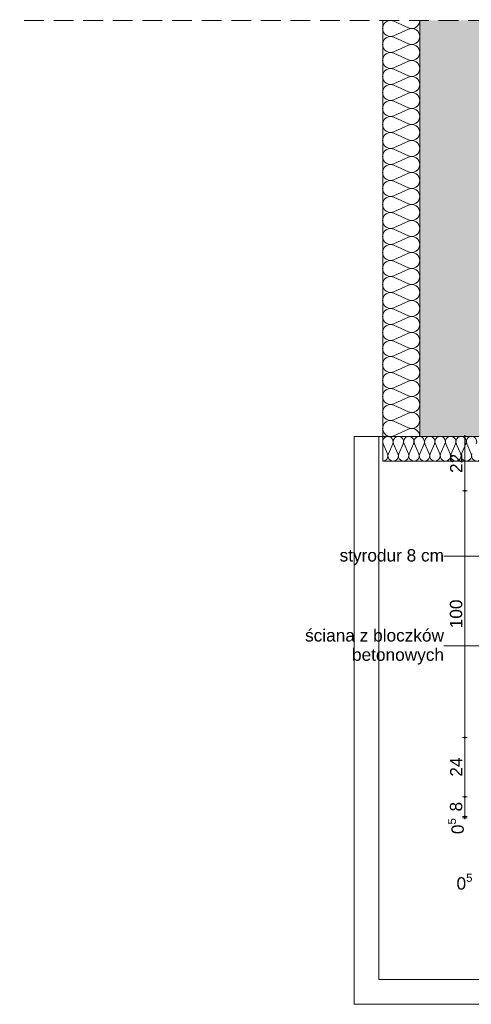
# Paper-space layout 'AD-06. DETAL KANAŁU UPUSTOWEGO ZEWNĘTRZNEGO' of a CAD drawing. Header units: millimetres. Extents: x 0 to 900, y 0 to 600.
# Tile 14 of 24: x 624 to 715, y 171 to 370. Entities that reach past the tile are written whole.
import ezdxf
from ezdxf.xclip import XClip

# ---------------------------------------------------------------- set-up
doc = ezdxf.new("R2010")
doc.units = ezdxf.units.MM
doc.header["$MEASUREMENT"] = 0
doc.header["$XCLIPFRAME"] = 0
doc.linetypes.add('przerywama detal', pattern=[120, 80, -40])
for name, color, linetype, lineweight in [('0_Nr_pióra__1', 7, 'Continuous', 20), ('A_opisy EN_Nr_pióra__1', 7, 'Continuous', 20), ('A_ściany_Nr_pióra__1', 7, 'Continuous', 20)]:
    doc.layers.add(name, color=color, linetype=linetype, lineweight=lineweight)
for name, color, linetype, lineweight, true_color in [('0_Nr_pióra__6', 7, 'Continuous', 13, 0xa9a9a9), ('A_fundamenty_Nr_pióra__9', 7, 'Continuous', 13, 0xadadad), ('A_linie_Nr_pióra__10', 7, 'Continuous', 13, 0x4b4b4b), ('A_opisy EN_Nr_pióra__170', 7, 'Continuous', 5, 0x1c1c1c), ('A_sciany_Nr_pióra__10', 7, 'Continuous', 13, 0x4b4b4b)]:
    doc.layers.add(name, color=color, linetype=linetype, lineweight=lineweight, true_color=true_color)
doc.layers.add('A_podrys', color=7, linetype='Continuous')
doc.layers.add('A_ściany', color=7, linetype='Continuous')
doc.styles.add('STYL_AUTOMATYCZNY_1', font='arial.ttf')

# ---------------------------------------------------------------- blocks, each defined once
blk = doc.blocks.new('Rysunek_2_2', base_point=(-11929.07, -6928.69))
at = {"linetype": 'Continuous', "lineweight": 0, "true_color": 0xa9a9a9}
for points in [[(713.75, 285.51), (713.75, 285.46), (713.78, 285.42), (713.82, 285.39), (713.87, 285.38), (713.92, 285.39), (713.96, 285.42), (713.99, 285.46), (714, 285.51), (713.99, 285.55), (713.96, 285.59), (713.92, 285.62), (713.87, 285.63), (713.82, 285.62), (713.78, 285.59), (713.75, 285.55)], [(713.75, 274.51), (713.75, 274.46), (713.78, 274.42), (713.82, 274.39), (713.87, 274.38), (713.92, 274.39), (713.96, 274.42), (713.99, 274.46), (714, 274.51), (713.99, 274.55), (713.96, 274.59), (713.92, 274.62), (713.87, 274.63), (713.82, 274.62), (713.78, 274.59), (713.75, 274.55)], [(713.75, 224.51), (713.75, 224.46), (713.78, 224.42), (713.82, 224.39), (713.87, 224.38), (713.92, 224.39), (713.96, 224.42), (713.99, 224.46), (714, 224.51), (713.99, 224.55), (713.96, 224.59), (713.92, 224.62), (713.87, 224.63), (713.82, 224.62), (713.78, 224.59), (713.75, 224.55)], [(713.75, 212.51), (713.75, 212.46), (713.78, 212.42), (713.82, 212.39), (713.87, 212.38), (713.92, 212.39), (713.96, 212.42), (713.99, 212.46), (714, 212.51), (713.99, 212.55), (713.96, 212.59), (713.92, 212.62), (713.87, 212.63), (713.82, 212.62), (713.78, 212.59), (713.75, 212.55)], [(713.75, 208.51), (713.75, 208.46), (713.78, 208.42), (713.82, 208.39), (713.87, 208.38), (713.92, 208.39), (713.96, 208.42), (713.99, 208.46), (714, 208.51), (713.99, 208.55), (713.96, 208.59), (713.92, 208.62), (713.87, 208.63), (713.82, 208.62), (713.78, 208.59), (713.75, 208.55)], [(713.75, 208.26), (713.75, 208.21), (713.78, 208.17), (713.82, 208.14), (713.87, 208.13), (713.92, 208.14), (713.96, 208.17), (713.99, 208.21), (714, 208.26), (713.99, 208.3), (713.96, 208.34), (713.92, 208.37), (713.87, 208.38), (713.82, 208.37), (713.78, 208.34), (713.75, 208.3)]]:
    blk.add_hatch(color=253, dxfattribs=at).paths.add_polyline_path(points)
at = {"layer": 'A_ściany', "linetype": 'Continuous', "lineweight": 0, "true_color": 0x000000}
for points in [[(704.72, 369.74), (704.72, 285.51), (717.22, 298.01), (717.22, 369.74)], [(704.72, 285.51), (849.72, 285.51), (849.72, 298.01), (717.22, 298.01)]]:
    blk.add_hatch(color=18, dxfattribs=at).paths.add_polyline_path(points)
at = {"layer": '0_Nr_pióra__6', "color": 253, "linetype": 'Continuous', "lineweight": 13, "ltscale": 0.05, "true_color": 0xa9a9a9}
for p, q in [((713.75, 285.51), (713.4, 285.51)), ((713.87, 285.63), (713.87, 285.76)), ((713.87, 274.63), (713.87, 285.38)), ((714.34, 285.51), (714, 285.51)), ((713.75, 274.51), (713.4, 274.51)), ((713.87, 224.63), (713.87, 274.38)), ((714.34, 274.51), (714, 274.51)), ((713.75, 224.51), (713.4, 224.51)), ((713.87, 212.63), (713.87, 224.38)), ((714.34, 224.51), (714, 224.51)), ((713.75, 212.51), (713.4, 212.51)), ((713.87, 208.63), (713.87, 212.38)), ((714.34, 212.51), (714, 212.51)), ((713.75, 208.51), (713.4, 208.51)), ((713.75, 208.26), (713.4, 208.26)), ((713.87, 208.26), (713.87, 208.38)), ((713.87, 208.01), (713.87, 208.13)), ((714.34, 208.51), (714, 208.51)), ((714.34, 208.26), (714, 208.26))]:
    blk.add_line(p, q, dxfattribs=at)
for centre in [(713.87, 285.51), (713.87, 274.51), (713.87, 224.51), (713.87, 212.51), (713.87, 208.51), (713.87, 208.26)]:
    blk.add_circle(centre, 0.125, dxfattribs=at)
at = {"layer": 'A_fundamenty_Nr_pióra__9', "color": 253, "linetype": 'Continuous', "lineweight": 13, "ltscale": 0.05, "true_color": 0xadadad}
for p, q in [((691.47, 285.51), (856.47, 285.51)), ((691.47, 170.51), (691.47, 285.51)), ((856.47, 285.51), (696.47, 285.51)), ((696.47, 285.51), (696.47, 175.51)), ((696.47, 175.51), (856.47, 175.51)), ((856.47, 170.51), (691.47, 170.51))]:
    blk.add_line(p, q, dxfattribs=at)
at = {"layer": 'A_linie_Nr_pióra__10', "color": 251, "linetype": 'przerywama detal', "lineweight": 13, "ltscale": 0.05, "true_color": 0x4b4b4b}
blk.add_line((886.56, 369.74), (623.67, 369.74), dxfattribs=at)
at = {"layer": 'A_opisy EN_Nr_pióra__170', "color": 250, "linetype": 'Continuous', "lineweight": 5, "ltscale": 0.05, "true_color": 0x1c1c1c}
for p, q in [((711.09, 261.27), (709.64, 261.27)), ((718.31, 261.27), (711.09, 261.27)), ((711.09, 243.11), (709.64, 243.11)), ((724.21, 243.11), (711.09, 243.11))]:
    blk.add_line(p, q, dxfattribs=at)
at = {"layer": 'A_sciany_Nr_pióra__10', "color": 251, "linetype": 'Continuous', "lineweight": 13, "ltscale": 0.05, "true_color": 0x4b4b4b}
for p, q in [((702.48, 368.25), (699.45, 369.6)), ((699.45, 366.63), (702.48, 367.98)), ((702.48, 365.01), (699.45, 366.36)), ((699.45, 363.39), (702.48, 364.74)), ((702.48, 361.77), (699.45, 363.12)), ((699.45, 360.15), (702.48, 361.5)), ((702.48, 358.53), (699.45, 359.88)), ((699.45, 356.91), (702.48, 358.26)), ((702.48, 355.29), (699.45, 356.64)), ((699.45, 353.67), (702.48, 355.02)), ((702.48, 352.05), (699.45, 353.4)), ((699.45, 350.43), (702.48, 351.78)), ((702.48, 348.82), (699.45, 350.16)), ((699.45, 347.2), (702.48, 348.54)), ((702.48, 345.58), (699.45, 346.92)), ((699.45, 343.96), (702.48, 345.3)), ((702.48, 342.34), (699.45, 343.68)), ((699.45, 340.72), (702.48, 342.06)), ((702.48, 339.1), (699.45, 340.44)), ((699.45, 337.48), (702.48, 338.82)), ((702.48, 335.86), (699.45, 337.2)), ((699.45, 334.24), (702.48, 335.58)), ((702.48, 332.62), (699.45, 333.96)), ((699.45, 331), (702.48, 332.34)), ((702.48, 329.38), (699.45, 330.72)), ((699.45, 327.76), (702.48, 329.1)), ((702.48, 326.14), (699.45, 327.49)), ((699.45, 324.52), (702.48, 325.87)), ((702.48, 322.9), (699.45, 324.25)), ((699.45, 321.28), (702.48, 322.63)), ((702.48, 319.66), (699.45, 321.01)), ((699.45, 318.04), (702.48, 319.39)), ((702.48, 316.42), (699.45, 317.77)), ((699.45, 314.8), (702.48, 316.15)), ((702.48, 313.18), (699.45, 314.53)), ((699.45, 311.56), (702.48, 312.91)), ((702.48, 309.94), (699.45, 311.29)), ((699.45, 308.32), (702.48, 309.67)), ((702.48, 306.7), (699.45, 308.05)), ((699.45, 305.08), (702.48, 306.43)), ((702.48, 303.46), (699.45, 304.81)), ((699.45, 301.84), (702.48, 303.19)), ((702.48, 300.22), (699.45, 301.57)), ((699.45, 298.6), (702.48, 299.95)), ((702.48, 296.98), (699.45, 298.33)), ((699.45, 295.36), (702.48, 296.71)), ((702.48, 293.74), (699.45, 295.09)), ((699.45, 292.12), (702.48, 293.47)), ((702.48, 290.5), (699.45, 291.85)), ((699.45, 288.88), (702.48, 290.23)), ((702.48, 287.26), (699.45, 288.61)), ((699.45, 285.64), (702.48, 286.99)), ((698.19, 282), (697.31, 284.02)), ((699.25, 284.02), (698.37, 282)), ((700.31, 282), (699.43, 284.02)), ((701.37, 284.02), (700.49, 282)), ((702.43, 282), (701.54, 284.02)), ((703.48, 284.02), (702.6, 282)), ((704.54, 282), (703.66, 284.02)), ((705.6, 284.02), (704.72, 282)), ((706.66, 282), (705.78, 284.02)), ((707.72, 284.02), (706.84, 282)), ((708.78, 282), (707.9, 284.02)), ((709.84, 284.02), (708.96, 282)), ((710.9, 282), (710.02, 284.02)), ((711.96, 284.02), (711.08, 282)), ((713.02, 282), (712.14, 284.02)), ((714.08, 284.02), (713.19, 282)), ((715.13, 282), (714.25, 284.02))]:
    blk.add_line(p, q, dxfattribs=at)
for centre, major_axis, ratio, start_param, end_param in [((698.81, 368.12), (0, 1.62), 0.984721, 5.870392, 9.837571), ((703.12, 369.74), (0, 1.62), 0.984721, 2.7288, 4.712389), ((703.12, 366.5), (0, 1.62), 0.984721, 2.7288, 6.695979), ((698.81, 364.88), (0, 1.62), 0.984721, 5.870392, 9.837571), ((703.12, 363.26), (0, 1.62), 0.984721, 2.7288, 6.695979), ((698.81, 361.64), (0, 1.62), 0.984721, 5.870392, 9.837571), ((703.12, 360.02), (0, 1.62), 0.984721, 2.7288, 6.695979), ((698.81, 358.4), (0, 1.62), 0.984721, 5.870392, 9.837571), ((698.81, 355.16), (0, 1.62), 0.984721, 5.870392, 9.837571), ((703.12, 356.78), (0, 1.62), 0.984721, 2.7288, 6.695979), ((703.12, 353.54), (0, 1.62), 0.984721, 2.7288, 6.695979), ((698.81, 351.92), (0, 1.62), 0.984721, 5.870392, 9.837571), ((703.12, 350.3), (0, 1.62), 0.984721, 2.7288, 6.695979), ((698.81, 348.68), (0, 1.62), 0.984721, 5.870392, 9.837571), ((698.81, 345.44), (0, 1.62), 0.984721, 5.870392, 9.837571), ((703.12, 347.06), (0, 1.62), 0.984721, 2.7288, 6.695979), ((703.12, 343.82), (0, 1.62), 0.984721, 2.7288, 6.695979), ((698.81, 342.2), (0, 1.62), 0.984721, 5.870392, 9.837571), ((703.12, 340.58), (0, 1.62), 0.984721, 2.7288, 6.695979), ((698.81, 338.96), (0, 1.62), 0.984721, 5.870392, 9.837571), ((703.12, 337.34), (0, 1.62), 0.984721, 2.7288, 6.695979), ((698.81, 335.72), (0, 1.62), 0.984721, 5.870392, 9.837571), ((703.12, 334.1), (0, 1.62), 0.984721, 2.7288, 6.695979), ((698.81, 332.48), (0, 1.62), 0.984721, 5.870392, 9.837571), ((698.81, 329.24), (0, 1.62), 0.984721, 5.870392, 9.837571), ((703.12, 330.86), (0, 1.62), 0.984721, 2.7288, 6.695979), ((703.12, 327.62), (0, 1.62), 0.984721, 2.7288, 6.695979), ((698.81, 326), (0, 1.62), 0.984721, 5.870392, 9.837571), ((703.12, 324.38), (0, 1.62), 0.984721, 2.7288, 6.695979), ((698.81, 322.76), (0, 1.62), 0.984721, 5.870392, 9.837571), ((698.81, 319.52), (0, 1.62), 0.984721, 5.870392, 9.837571), ((703.12, 321.14), (0, 1.62), 0.984721, 2.7288, 6.695979), ((703.12, 317.9), (0, 1.62), 0.984721, 2.7288, 6.695979), ((698.81, 316.28), (0, 1.62), 0.984721, 5.870392, 9.837571), ((703.12, 314.66), (0, 1.62), 0.984721, 2.7288, 6.695979), ((698.81, 313.04), (0, 1.62), 0.984721, 5.870392, 9.837571), ((703.12, 311.42), (0, 1.62), 0.984721, 2.7288, 6.695979), ((698.81, 309.8), (0, 1.62), 0.984721, 5.870392, 9.837571), ((703.12, 308.18), (0, 1.62), 0.984721, 2.7288, 6.695979), ((698.81, 306.56), (0, 1.62), 0.984721, 5.870392, 9.837571), ((698.81, 303.32), (0, 1.62), 0.984721, 5.870392, 9.837571), ((703.12, 304.94), (0, 1.62), 0.984721, 2.7288, 6.695979), ((703.12, 301.7), (0, 1.62), 0.984721, 2.7288, 6.695979), ((698.81, 300.08), (0, 1.62), 0.984721, 5.870392, 9.837571), ((703.12, 298.46), (0, 1.62), 0.984721, 2.7288, 6.695979), ((698.81, 296.84), (0, 1.62), 0.984721, 5.870392, 9.837571), ((698.81, 293.6), (0, 1.62), 0.984721, 5.870392, 9.837571), ((703.12, 295.22), (0, 1.62), 0.984721, 2.7288, 6.695979), ((703.12, 291.98), (0, 1.62), 0.984721, 2.7288, 6.695979), ((698.81, 290.36), (0, 1.62), 0.984721, 5.870392, 9.837571), ((703.12, 288.75), (0, 1.62), 0.984721, 2.7288, 6.695979), ((698.81, 287.13), (0, 1.62), 0.984721, 5.870392, 9.837571), ((703.12, 285.51), (0, 1.62), 0.984721, 4.712389, 6.695979), ((698.28, 284.44), (0, 1.06), 0.995891, 4.299595, 8.266775), ((700.4, 284.44), (0, 1.06), 0.995891, 4.299595, 8.266775), ((702.51, 284.44), (0, 1.06), 0.995891, 4.299595, 8.266775), ((704.63, 284.44), (0, 1.06), 0.995891, 4.299595, 8.266775), ((706.75, 284.44), (0, 1.06), 0.995891, 4.299595, 8.266775), ((708.87, 284.44), (0, 1.06), 0.995891, 4.299595, 8.266775), ((710.99, 284.44), (0, 1.06), 0.995891, 4.299595, 8.266775), ((713.11, 284.44), (0, 1.06), 0.995891, 4.299595, 8.266775), ((715.22, 284.44), (0, 1.06), 0.995891, 4.299595, 8.266775), ((697.22, 281.57), (0, 1.06), 0.995891, 3.141593, 5.125182), ((699.34, 281.57), (0, 1.06), 0.995891, 1.158003, 5.125182), ((701.46, 281.57), (0, 1.06), 0.995891, 1.158003, 5.125182), ((703.57, 281.57), (0, 1.06), 0.995891, 1.158003, 5.125182), ((705.69, 281.57), (0, 1.06), 0.995891, 1.158003, 5.125182), ((707.81, 281.57), (0, 1.06), 0.995891, 1.158003, 5.125182), ((709.93, 281.57), (0, 1.06), 0.995891, 1.158003, 5.125182), ((712.05, 281.57), (0, 1.06), 0.995891, 1.158003, 5.125182), ((714.16, 281.57), (0, 1.06), 0.995891, 1.158003, 5.125182), ((716.28, 281.57), (0, 1.06), 0.995891, 1.158003, 5.125182)]:
    blk.add_ellipse(centre, major_axis=major_axis, ratio=ratio, start_param=start_param, end_param=end_param, dxfattribs=at)
at = {"layer": 'A_ściany_Nr_pióra__1', "color": 7, "linetype": 'Continuous', "lineweight": 20, "ltscale": 0.05, "flags": 128}
for points in [[(697.22, 369.74), (697.22, 280.51)], [(704.72, 369.74), (704.72, 285.51)], [(704.72, 285.51), (849.72, 285.51)], [(697.22, 280.51), (719.72, 280.51)]]:
    blk.add_lwpolyline(points, dxfattribs=at)
at = {"layer": '0_Nr_pióra__1', "color": 7, "linetype": 'Continuous', "lineweight": 20, "char_height": 2.5, "attachment_point": 7, "rotation": 90, "style": 'STYL_AUTOMATYCZNY_1'}
for s, insert, width in [('\\A1;{\\pql;\\fArial|b0|i0|c238|p0;\\W1.000000;22}', (713.37, 278.1), 3.8136), ('\\A1;{\\pql;\\fArial|b0|i0|c238|p0;\\W1.000000;100}', (713.37, 246.65), 5.7204), ('\\A1;{\\pql;\\fArial|b0|i0|c238|p0;\\W1.000000;24}', (713.37, 216.6), 3.8136), ('\\A1;{\\pql;\\fArial|b0|i0|c238|p0;\\W1.000000;8}', (713.37, 209.55), 1.9068)]:
    blk.add_mtext(s, dxfattribs=dict(at, insert=insert, width=width))
at = {"layer": '0_Nr_pióra__1', "color": 7, "linetype": 'Continuous', "lineweight": 20, "insert": (714.38, 204.97), "char_height": 2.5, "attachment_point": 7, "rotation": 90, "style": 'STYL_AUTOMATYCZNY_1'}
blk.add_mtext('\\A1;{\\pql;\\fArial|b0|i0|c238|p0;\\W1.000000;0\\fArial|b0|i0|c238|p0;\\W1.000000;\\A1{\\H.66x;\\S5^  ;}}', dxfattribs=at)
at = {"layer": '0_Nr_pióra__1', "color": 7, "linetype": 'Continuous', "lineweight": 20, "insert": (712.18, 193), "char_height": 2.5, "attachment_point": 7, "style": 'STYL_AUTOMATYCZNY_1'}
blk.add_mtext('\\A1;{\\pql;\\fArial|b0|i0|c238|p0;\\W1.000000;0\\fArial|b0|i0|c238|p0;\\W1.000000;\\A1{\\H.66x;\\S5^  ;}}', dxfattribs=at)
at = {"layer": 'A_opisy EN_Nr_pióra__1', "color": 7, "linetype": 'Continuous', "lineweight": 20, "insert": (709.64, 261.05), "char_height": 2.5, "attachment_point": 6, "style": 'STYL_AUTOMATYCZNY_1'}
blk.add_mtext('\\A1;{\\pqr;\\fArial|b0|i0|c238|p0;\\W1.000000;styrodur 8 cm}', dxfattribs=at)
at = {"layer": 'A_opisy EN_Nr_pióra__1', "color": 7, "linetype": 'Continuous', "lineweight": 20, "insert": (709.64, 242.89), "char_height": 2.5, "width": 36.3145, "attachment_point": 6, "line_spacing_factor": 0.937578, "style": 'STYL_AUTOMATYCZNY_1'}
blk.add_mtext('\\A1;{\\pqr;\\fArial|b0|i0|c238|p0;\\W1.000000;ściana z bloczków betonowych}', dxfattribs=at)

psp = doc.layouts.new('AD-06. DETAL KANAŁU UPUSTOWEGO ZEWNĘTRZNEGO')

# ---------------------------------------------------------------- block references
at = {"layer": 'A_podrys', "color": 37, "linetype": 'Continuous', "lineweight": 5, "true_color": 0x656532}
ref = psp.add_blockref('Rysunek_2_2', (-11929.07, -6928.69), dxfattribs=at)
XClip(ref).set_block_clipping_path([(623.6741633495, 169.8315071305), (889.6916106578, 375.7009501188)])

doc.saveas('drawing.dxf')
